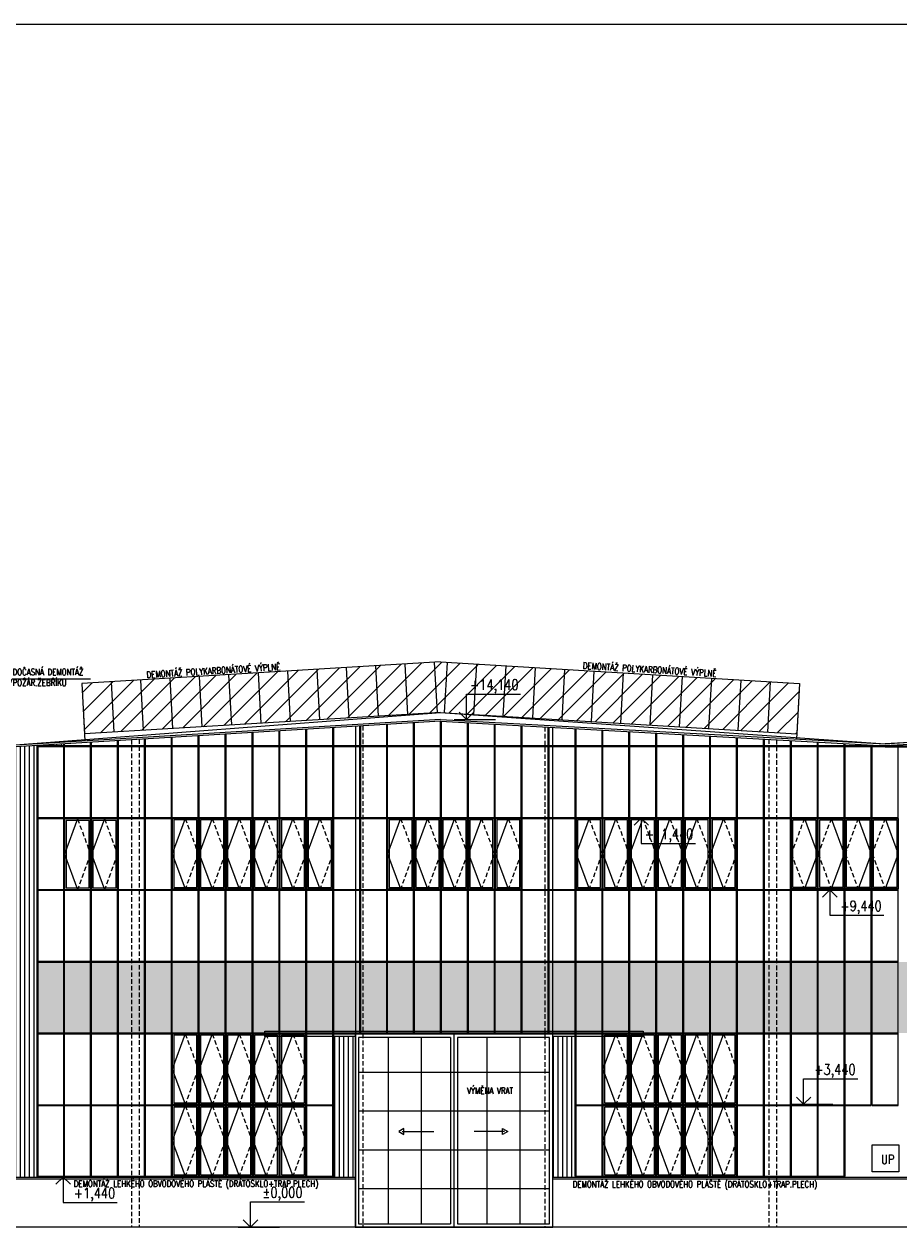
# Model space of a CAD drawing. Header units: millimetres. Extents: x -485339 to 350584, y -1189934 to 0.
# Tile 165 of 178: x -205000 to -180627, y -547608 to -513966. Entities that reach past the tile are written whole.
import ezdxf
from ezdxf import colors
from ezdxf.entities.mleader import LeaderData, LeaderLine
from ezdxf.enums import TextEntityAlignment as Align
from ezdxf.math import Vec2, Vec3

# ---------------------------------------------------------------- set-up
doc = ezdxf.new("R2010")
doc.units = ezdxf.units.MM
doc.header["$LTSCALE"] = 10
doc.linetypes.add('DASHED', pattern=[19.05, 12.7, -6.35])
doc.linetypes.add('ČÁRKOVANÁ', pattern=[19.05, 12.7, -6.35])
doc.layers.get('Defpoints').update_dxf_attribs({"color": 201})
for name, color, linetype, lineweight, true_color in [('BOUR_DVEŘE', 7, 'Continuous', 18, 0x4ccd32), ('BOUR_OBV.PLÁŠT', 7, 'Continuous', 18, 0x4ccd32), ('BOUR_OKNA', 7, 'Continuous', 18, 0x4ccd32), ('BOUR_ČÁRY_PLNÉ', 7, 'Continuous', 18, 0x4ccd32), ('BOUR_ŠRAFY', 7, 'Continuous', 18, 0x4ccd32), ('BOURÁNÍ_POPIS', 7, 'Continuous', 18, 0x4ccd32)]:
    doc.layers.add(name, color=color, linetype=linetype, lineweight=lineweight, true_color=true_color)
for name, color, linetype, lineweight in [('St__otvory_dveře', 40, 'Continuous', 18), ('St_kóty_výškové', 132, 'Continuous', 18), ('St_otvory_okna', 40, 'Continuous', 18), ('St_sloupy_opláštění_pohled', 25, 'ČÁRKOVANÁ', 18), ('St_čáry_obrys', 5, 'Continuous', 35), ('St_čáry_plné', 250, 'Continuous', 18)]:
    doc.layers.add(name, color=color, linetype=linetype, lineweight=lineweight)
doc.layers.add('St_plocha_místn', color=140, linetype='Continuous', lineweight=18, plot=False)
doc.styles.add('ROMANS', font='romans.shx', dxfattribs={"width": 0.8})
doc.styles.get("Standard").update_dxf_attribs({"font": 'simplex.shx', "width": 0.8})
pattern_1 = [(90, (0, 160416.98), (-127, 8e-15), [])]

# ---------------------------------------------------------------- blocks, each defined once
blk = doc.blocks.new('G$CE9516F89')
at = {"layer": 'St_otvory_okna', "color": 0}
for points in [[(0, 0), (725, 0), (725, 1962.5), (0, 1962.5)], [(40, 40), (685, 40), (685, 1922.5), (40, 1922.5)]]:
    blk.add_lwpolyline(points, close=True, dxfattribs=at)
blk.add_lwpolyline([(362.5, 1962.5), (0, 981.25), (362.5, 0)], dxfattribs=at)
at = {"layer": 'St_otvory_okna', "color": 0, "linetype": 'ČÁRKOVANÁ'}
blk.add_lwpolyline([(362.5, 1962.5), (725, 981.25), (362.5, 0)], dxfattribs=at)
blk = doc.blocks.new('*U3797')
at = {"layer": 'BOUR_OKNA'}
blk.add_blockref('G$CE9516F89', (-362.5, -981.25), dxfattribs=at)
blk = doc.blocks.new('*U3796')
at = {"layer": 'St_otvory_okna'}
for p in [(-3750, 0), (-3000, 0), (-2250, 0), (-1500, 0), (-750, 0), (0, 0)]:
    blk.add_blockref('*U3797', p, dxfattribs=at)
blk = doc.blocks.new('G$CDF0C6FA4')
at = {"layer": 'St__otvory_dveře', "color": 0}
for points in [[(0, 5462), (5275, 5462), (5275, 5312), (2758, 5312), (2758, 5388), (0, 5388), (-2758, 5388), (-2758, 5312), (-5275, 5312), (-5275, 5462)], [(-2758, 0), (2758, 0), (2758, 5388), (-2758, 5388)], [(-1541, 2665), (-1394, 2580), (-1394, 2749)], [(1501, 2665), (1354, 2580), (1354, 2749)]]:
    blk.add_lwpolyline(points, close=True, dxfattribs=at)
for points in [[(0, 5388), (0, 0)], [(-100, 5288), (-2658, 5288), (-2658, 100), (-100, 100)], [(-1838, 5288), (-1838, 100)], [(-919, 5288), (-919, 100)], [(-100, 5288), (-100, 100)], [(100, 100), (2658, 100), (2658, 5288), (100, 5288)], [(100, 5288), (100, 100)], [(919, 5288), (919, 100)], [(1838, 5288), (1838, 100)], [(2658, 4310), (-2658, 4310)], [(2658, 3234), (-2658, 3234)], [(-1443, 2665), (-560, 2665)], [(1403, 2665), (560, 2665)], [(-2658, 2154), (2658, 2154)], [(-2658, 1077), (2658, 1077)]]:
    blk.add_lwpolyline(points, dxfattribs=at)
blk = doc.blocks.new('*U4016')
at = {"layer": 'St_čáry_plné'}
blk.add_lwpolyline([(0, 0), (-7, -1403)], dxfattribs=at)
blk = doc.blocks.new('*U4015')
at = {"layer": 'St_čáry_plné', "rotation": 3.440080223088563}
for p in [(8117, 2028), (8936, 2077), (9754, 2126), (10573, 2176), (11391, 2225), (12210, 2274), (2388, 1684), (3206, 1733), (4025, 1782), (4843, 1831), (5662, 1880), (6480, 1930), (7299, 1979)]:
    blk.add_blockref('*U4016', p, dxfattribs=at)
blk = doc.blocks.new('*U4018')
at = {"layer": 'St_čáry_plné'}
blk.add_lwpolyline([(0, 0), (-7, 1403)], dxfattribs=at)
blk = doc.blocks.new('*U4017')
at = {"layer": 'St_čáry_plné', "rotation": 176.5599197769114}
for p in [(12565, 2274), (13384, 2225), (14202, 2176), (15021, 2126), (15839, 2077), (16658, 2028), (17476, 1979), (18295, 1930), (19114, 1880), (19932, 1831), (20751, 1782), (21569, 1733), (22388, 1684)]:
    blk.add_blockref('*U4018', p, dxfattribs=at)
blk = doc.blocks.new('*U3985')
at = {"color": 0, "linetype": 'ByBlock', "lineweight": -2}
blk.add_line((3, 0), (-7, 0), dxfattribs=at)
for points in [[(0, 0), (0, 6.12), (0, 6.12), (-13, 6.12)], [(1.75, 1.75), (0, 0), (-1.75, 1.75)]]:
    blk.add_lwpolyline(points, dxfattribs=at)
at = {"color": 0, "linetype": 'ByBlock', "lineweight": -2, "style": 'ROMANS', "width": 0.8}
for tag, p in [('VYSKA', (-3.45, 9.62)), ('POPIS_001', (-12.5, 5.12))]:
    blk.add_attdef(tag, text='', height=2.5, dxfattribs=at).set_placement(p, align=Align.TOP_RIGHT)
blk = doc.blocks.new('*U4032')
at = {"color": 0, "linetype": 'ByBlock', "lineweight": -2}
blk.add_line((3, 0), (-7, 0), dxfattribs=at)
for points in [[(0, 0), (0, -6.12), (0, -6.12), (-13, -6.12)], [(1.75, -1.75), (0, 0), (-1.75, -1.75)]]:
    blk.add_lwpolyline(points, dxfattribs=at)
at = {"color": 0, "linetype": 'ByBlock', "lineweight": -2, "style": 'ROMANS', "width": 0.8}
for tag, p in [('VYSKA', (-3.45, -2.62)), ('POPIS_001', (-12.5, -7.13))]:
    blk.add_attdef(tag, text='', height=2.5, dxfattribs=at).set_placement(p, align=Align.TOP_RIGHT)
blk = doc.blocks.new('*U4033')
at = {"color": 0, "linetype": 'ByBlock', "lineweight": -2}
blk.add_line((3, 0), (-7, 0), dxfattribs=at)
for points in [[(0, 0), (0, 6.12), (0, 6.12), (-13, 6.12)], [(1.75, 1.75), (0, 0), (-1.75, 1.75)]]:
    blk.add_lwpolyline(points, dxfattribs=at)
at = {"color": 0, "linetype": 'ByBlock', "lineweight": -2, "style": 'ROMANS', "width": 0.8}
for tag, p in [('VYSKA', (-3.45, 9.62)), ('POPIS_001', (-12.5, 5.12))]:
    blk.add_attdef(tag, text='', height=2.5, dxfattribs=at).set_placement(p, align=Align.TOP_RIGHT)
blk = doc.blocks.new('*U4034')
at = {"color": 0, "linetype": 'ByBlock', "lineweight": -2}
blk.add_line((3, 0), (-7, 0), dxfattribs=at)
for points in [[(0, 0), (0, -6.12), (0, -6.12), (-13, -6.12)], [(1.75, -1.75), (0, 0), (-1.75, -1.75)]]:
    blk.add_lwpolyline(points, dxfattribs=at)
at = {"color": 0, "linetype": 'ByBlock', "lineweight": -2, "style": 'ROMANS', "width": 0.8}
for tag, p in [('VYSKA', (-3.45, -2.62)), ('POPIS_001', (-12.5, -7.13))]:
    blk.add_attdef(tag, text='', height=2.5, dxfattribs=at).set_placement(p, align=Align.TOP_RIGHT)

msp = doc.modelspace()

# ---------------------------------------------------------------- hatches: boundary and pattern name
at = {"layer": 'BOUR_ŠRAFY', "linetype": 'DASHED'}
h = msp.add_hatch(dxfattribs=at)
h.set_pattern_fill('ANSI31', color=256, scale=120)
h.paths.add_polyline_path([(-203395.1, -532334.2), (-203311, -533734.2), (-193395.1, -533138.1), (-183472.2, -533734.6), (-183388, -532334.6), (-193395.1, -531733.1)])
at = {"layer": 'BOUR_ŠRAFY'}
h = msp.add_hatch(dxfattribs=at)
h.set_pattern_fill('ANSI31', color=256, scale=40, angle=45)
h.set_pattern_definition([(90, (0, 160416.98), (-127, 8e-15), [])])
h.paths.add_polyline_path([(-204647.8, -546080.2), (-204647.8, -534067.7), (-203897.8, -534067.7), (-203897.8, -534017.1), (-205646.3, -534122.2), (-205646.3, -546080.2)])
h = msp.add_hatch(dxfattribs=at)
h.set_pattern_fill('ANSI31', color=256, scale=40, angle=45)
h.set_pattern_definition(pattern_1)
h.paths.add_polyline_path([(-196372.8, -542167.7), (-196372.8, -546055.2), (-196372.8, -546080.2), (-195780.3, -546080.2), (-195780.3, -542167.7)])
h = msp.add_hatch(dxfattribs=at)
h.set_pattern_fill('ANSI31', color=256, scale=40, angle=45)
h.set_pattern_definition(pattern_1)
h.paths.add_polyline_path([(-190265.3, -542167.7), (-190265.3, -546080.2), (-189647.8, -546080.2), (-189647.8, -546055.2), (-189647.8, -542167.7)])
at = {"layer": 'St_otvory_okna'}
h = msp.add_hatch(color=254, dxfattribs=at)
h.dxf.hatch_style = 1
h.paths.add_polyline_path([(-203897.8, -540092.7), (-204622.8, -540092.7), (-204622.8, -542067.7), (-203897.8, -542067.7)])
h.paths.add_polyline_path([(-203147.8, -540092.7), (-203872.8, -540092.7), (-203872.8, -542067.7), (-203147.8, -542067.7)])
h.paths.add_polyline_path([(-202397.8, -540092.7), (-203122.8, -540092.7), (-203122.8, -542067.7), (-202397.8, -542067.7)])
h.paths.add_polyline_path([(-201647.8, -540092.7), (-202372.8, -540092.7), (-202372.8, -542067.7), (-201647.8, -542067.7)])
h.paths.add_polyline_path([(-200897.8, -540092.7), (-201622.8, -540092.7), (-201622.8, -542067.7), (-200897.8, -542067.7)])
h.paths.add_polyline_path([(-200872.8, -540092.7), (-200872.8, -542067.7), (-200147.8, -542067.7), (-200147.8, -540092.7)])
h.paths.add_polyline_path([(-200122.8, -540092.7), (-200122.8, -542067.7), (-199397.8, -542067.7), (-199397.8, -540092.7)])
h.paths.add_polyline_path([(-199372.8, -540092.7), (-199372.8, -542067.7), (-198647.8, -542067.7), (-198647.8, -540092.7)])
h.paths.add_polyline_path([(-198622.8, -540092.7), (-198622.8, -542067.7), (-197897.8, -542067.7), (-197897.8, -540092.7)])
h.paths.add_polyline_path([(-197872.8, -540092.7), (-197872.8, -542067.7), (-197147.8, -542067.7), (-197147.8, -540092.7)])
h.paths.add_polyline_path([(-196397.8, -540092.7), (-197122.8, -540092.7), (-197122.8, -542067.7), (-196397.8, -542067.7)])
h.paths.add_polyline_path([(-196372.8, -540092.7), (-196372.8, -542067.7), (-195647.8, -542067.7), (-195647.8, -540092.7)])
h.paths.add_polyline_path([(-194897.8, -540092.7), (-195622.8, -540092.7), (-195622.8, -542067.7), (-194897.8, -542067.7)])
h.paths.add_polyline_path([(-194872.8, -540092.7), (-194872.8, -542067.7), (-194147.8, -542067.7), (-194147.8, -540092.7)])
h.paths.add_polyline_path([(-194122.8, -540092.7), (-194122.8, -542067.7), (-193397.8, -542067.7), (-193397.8, -540092.7)])
h.paths.add_polyline_path([(-192622.8, -540092.7), (-192622.8, -542067.7), (-191897.8, -542067.7), (-191897.8, -540092.7)])
h.paths.add_polyline_path([(-193372.8, -540092.7), (-193372.8, -542067.7), (-192647.8, -542067.7), (-192647.8, -540092.7)])
h.paths.add_polyline_path([(-191872.8, -540092.7), (-191872.8, -542067.7), (-191147.8, -542067.7), (-191147.8, -540092.7)])
h.paths.add_polyline_path([(-191122.8, -542067.7), (-190397.8, -542067.7), (-190397.8, -540092.7), (-191122.8, -540092.7)])
h.paths.add_polyline_path([(-190372.8, -542067.7), (-189647.8, -542067.7), (-189647.8, -540092.7), (-190372.8, -540092.7)])
h.paths.add_polyline_path([(-189622.8, -542067.7), (-188897.8, -542067.7), (-188897.8, -540092.7), (-189622.8, -540092.7)])
h.paths.add_polyline_path([(-188872.8, -542067.7), (-188147.8, -542067.7), (-188147.8, -540092.7), (-188872.8, -540092.7)])
h.paths.add_polyline_path([(-188122.8, -542067.7), (-187397.8, -542067.7), (-187397.8, -540092.7), (-188122.8, -540092.7)])
h.paths.add_polyline_path([(-187372.8, -542067.7), (-186647.8, -542067.7), (-186647.8, -540092.7), (-187372.8, -540092.7)])
h.paths.add_polyline_path([(-186622.8, -542067.7), (-185897.8, -542067.7), (-185897.8, -540092.7), (-186622.8, -540092.7)])
h.paths.add_polyline_path([(-185872.8, -542067.7), (-185147.8, -542067.7), (-185147.8, -540092.7), (-185872.8, -540092.7)])
h.paths.add_polyline_path([(-185122.8, -542067.7), (-184397.8, -542067.7), (-184397.8, -540092.7), (-185122.8, -540092.7)])
h.paths.add_polyline_path([(-184372.8, -542067.7), (-183647.8, -542067.7), (-183647.8, -540092.7), (-184372.8, -540092.7)])
h.paths.add_polyline_path([(-183622.8, -542067.7), (-182897.8, -542067.7), (-182897.8, -540092.7), (-183622.8, -540092.7)])
h.paths.add_polyline_path([(-182872.8, -542067.7), (-182147.8, -542067.7), (-182147.8, -540092.7), (-182872.8, -540092.7)])
h.paths.add_polyline_path([(-182122.8, -540092.7), (-182122.8, -542067.7), (-181397.8, -542067.7), (-181397.8, -540092.7)])
h.paths.add_polyline_path([(-181372.8, -540092.7), (-181372.8, -542067.7), (-180647.8, -542067.7), (-180647.8, -540092.7)])
h.paths.add_polyline_path([(-180622.8, -542067.7), (-179897.8, -542067.7), (-179897.8, -540092.7), (-180622.8, -540092.7)])
h.paths.add_polyline_path([(-179872.8, -542067.7), (-179147.8, -542067.7), (-179147.8, -540092.7), (-179872.8, -540092.7)])
h.paths.add_polyline_path([(-179122.8, -540092.7), (-179122.8, -542067.7), (-178397.8, -542067.7), (-178397.8, -540092.7)])
h.paths.add_polyline_path([(-178372.8, -540092.7), (-178372.8, -542067.7), (-177647.8, -542067.7), (-177647.8, -540092.7)])
h.paths.add_polyline_path([(-177622.8, -540092.7), (-177622.8, -542067.7), (-176897.8, -542067.7), (-176897.8, -540092.7)])
h.paths.add_polyline_path([(-176147.8, -540092.7), (-176872.8, -540092.7), (-176872.8, -542067.7), (-176147.8, -542067.7)])
h.paths.add_polyline_path([(-175397.8, -540092.7), (-176122.8, -540092.7), (-176122.8, -542067.7), (-175397.8, -542067.7)])
h.paths.add_polyline_path([(-174647.8, -540092.7), (-175372.8, -540092.7), (-175372.8, -542067.7), (-174647.8, -542067.7)])
h.paths.add_polyline_path([(-173897.8, -540092.7), (-174622.8, -540092.7), (-174622.8, -542067.7), (-173897.8, -542067.7)])
h.paths.add_polyline_path([(-173147.8, -540092.7), (-173872.8, -540092.7), (-173872.8, -542067.7), (-173147.8, -542067.7)])
h.paths.add_polyline_path([(-173122.8, -540092.7), (-173122.8, -542067.7), (-172397.8, -542067.7), (-172397.8, -540092.7)])
h.paths.add_polyline_path([(-172372.8, -540092.7), (-172372.8, -542067.7), (-171647.8, -542067.7), (-171647.8, -540092.7)])
h.paths.add_polyline_path([(-171622.8, -542067.7), (-170897.8, -542067.7), (-170897.8, -540092.7), (-171622.8, -540092.7)])
h.paths.add_polyline_path([(-170872.8, -542067.7), (-170147.8, -542067.7), (-170147.8, -540092.7), (-170872.8, -540092.7)])
h.paths.add_polyline_path([(-170122.8, -542067.7), (-169397.8, -542067.7), (-169397.8, -540092.7), (-170122.8, -540092.7)])
h.paths.add_polyline_path([(-169372.8, -542067.7), (-168647.8, -542067.7), (-168647.8, -540092.7), (-169372.8, -540092.7)])
h.paths.add_polyline_path([(-168622.8, -542067.7), (-167897.8, -542067.7), (-167897.8, -540092.7), (-168622.8, -540092.7)])
h.paths.add_polyline_path([(-167872.8, -542067.7), (-167147.8, -542067.7), (-167147.8, -540092.7), (-167872.8, -540092.7)])
h.paths.add_polyline_path([(-166397.8, -540092.7), (-167122.8, -540092.7), (-167122.8, -542067.7), (-166397.8, -542067.7)])
h.paths.add_polyline_path([(-166372.8, -542067.7), (-165647.8, -542067.7), (-165647.8, -540092.7), (-166372.8, -540092.7)])
h.paths.add_polyline_path([(-165622.8, -542067.7), (-164897.8, -542067.7), (-164897.8, -540092.7), (-165622.8, -540092.7)])
h.paths.add_polyline_path([(-164147.8, -540092.7), (-164872.8, -540092.7), (-164872.8, -542067.7), (-164147.8, -542067.7)])
h.paths.add_polyline_path([(-163397.8, -540092.7), (-164122.8, -540092.7), (-164122.8, -542067.7), (-163397.8, -542067.7)])
h.paths.add_polyline_path([(-162647.8, -540092.7), (-163372.8, -540092.7), (-163372.8, -542067.7), (-162647.8, -542067.7)])
h.paths.add_polyline_path([(-161897.8, -540092.7), (-162622.8, -540092.7), (-162622.8, -542067.7), (-161897.8, -542067.7)])
h.paths.add_polyline_path([(-161147.8, -540092.7), (-161872.8, -540092.7), (-161872.8, -542067.7), (-161147.8, -542067.7)])
h.paths.add_polyline_path([(-161122.8, -542067.7), (-160397.8, -542067.7), (-160397.8, -540092.7), (-161122.8, -540092.7)])
h.paths.add_polyline_path([(-160372.8, -542067.7), (-159647.8, -542067.7), (-159647.8, -540092.7), (-160372.8, -540092.7)])
h.paths.add_polyline_path([(-159622.8, -542067.7), (-158897.8, -542067.7), (-158897.8, -540092.7), (-159622.8, -540092.7)])
h.paths.add_polyline_path([(-158872.8, -540092.7), (-158872.8, -542067.7), (-158147.8, -542067.7), (-158147.8, -540092.7)])
h.paths.add_polyline_path([(-157397.8, -540092.7), (-158122.8, -540092.7), (-158122.8, -542067.7), (-157397.8, -542067.7)])

# ---------------------------------------------------------------- linework, layer by layer
at = {"layer": 'BOUR_OBV.PLÁŠT'}
for points in [[(-195647.8, -534092.7), (-195647.8, -533521.1)], [(-195622.8, -534092.7), (-195622.8, -533519.6)], [(-194897.8, -534092.7), (-194897.8, -533476)], [(-194872.8, -534092.7), (-194872.8, -533474.5)], [(-194147.8, -534092.7), (-194147.8, -533430.9)], [(-194122.8, -534092.7), (-194122.8, -533429.4)], [(-193397.8, -534092.7), (-193397.8, -533386.2)], [(-193372.8, -534092.7), (-193372.8, -533387.6)], [(-192647.8, -534092.7), (-192647.8, -533427.4)], [(-192622.8, -534092.7), (-192622.8, -533428.8)], [(-191897.8, -534092.7), (-191897.8, -533468.7)], [(-191872.8, -534092.7), (-191872.8, -533470.1)], [(-191147.8, -534092.7), (-191147.8, -533510)], [(-191122.8, -534092.7), (-191122.8, -533511.3)], [(-190397.8, -534092.7), (-190397.8, -533551.2)], [(-190372.8, -534092.7), (-190372.8, -533552.6)], [(-201647.8, -534092.7), (-201647.8, -533881.8)], [(-201622.8, -534092.7), (-201622.8, -533880.3)], [(-200897.8, -534092.7), (-200897.8, -533836.7)], [(-200872.8, -534092.7), (-200872.8, -533835.2)], [(-200147.8, -534092.7), (-200147.8, -533791.6)], [(-200122.8, -534092.7), (-200122.8, -533790.1)], [(-199397.8, -534092.7), (-199397.8, -533746.5)], [(-199372.8, -534092.7), (-199372.8, -533745)], [(-198647.8, -534092.7), (-198647.8, -533701.5)], [(-198622.8, -534092.7), (-198622.8, -533700)], [(-197897.8, -534092.7), (-197897.8, -533656.4)], [(-197872.8, -534092.7), (-197872.8, -533654.9)], [(-197147.8, -534092.7), (-197147.8, -533611.3)], [(-197122.8, -534092.7), (-197122.8, -533609.8)], [(-196397.8, -534092.7), (-196397.8, -533566.2)], [(-196372.8, -534092.7), (-196372.8, -533564.7)], [(-189647.8, -534092.7), (-189647.8, -533592.5)], [(-189622.8, -534092.7), (-189622.8, -533593.9)], [(-188897.8, -534092.7), (-188897.8, -533633.7)], [(-188872.8, -534092.7), (-188872.8, -533635.1)], [(-188147.8, -534092.7), (-188147.8, -533675)], [(-188122.8, -534092.7), (-188122.8, -533676.4)], [(-187397.8, -534092.7), (-187397.8, -533716.3)], [(-187372.8, -534092.7), (-187372.8, -533717.6)], [(-186647.8, -534092.7), (-186647.8, -533757.5)], [(-186622.8, -534092.7), (-186622.8, -533758.9)], [(-185897.8, -534092.7), (-185897.8, -533798.8)], [(-185872.8, -534092.7), (-185872.8, -533800.2)], [(-185147.8, -534092.7), (-185147.8, -533840)], [(-185122.8, -534092.7), (-185122.8, -533841.4)], [(-184397.8, -534092.7), (-184397.8, -533881.3)], [(-184372.8, -534092.7), (-184372.8, -533882.7)], [(-181010.3, -534067.7), (-204647.8, -534067.7), (-204647.8, -546080.2), (-196372.8, -546080.2), (-196372.8, -546055.2)], [(-181010.3, -534092.7), (-204622.8, -534092.7), (-204622.8, -546055.2), (-196372.8, -546055.2)], [(-203897.8, -534092.7), (-203897.8, -534017.1)], [(-203897.8, -546055.2), (-203897.8, -534092.7)], [(-203872.8, -534092.7), (-203872.8, -534015.5)], [(-203872.8, -546055.2), (-203872.8, -534092.7)], [(-203147.8, -534092.7), (-203147.8, -533972)], [(-203147.8, -546055.2), (-203147.8, -534092.7)], [(-203122.8, -534092.7), (-203122.8, -533970.5)], [(-203122.8, -546055.2), (-203122.8, -534092.7)], [(-202397.8, -534092.7), (-202397.8, -533926.9)], [(-202397.8, -546055.2), (-202397.8, -534092.7)], [(-202372.8, -534092.7), (-202372.8, -533925.4)], [(-202372.8, -546055.2), (-202372.8, -534092.7)], [(-201647.8, -546055.2), (-201647.8, -534092.7)], [(-201622.8, -546055.2), (-201622.8, -534092.7)], [(-200897.8, -546055.2), (-200897.8, -534092.7)], [(-200872.8, -546055.2), (-200872.8, -534092.7)], [(-200147.8, -546055.2), (-200147.8, -534092.7)], [(-200122.8, -546055.2), (-200122.8, -534092.7)], [(-199397.8, -546055.2), (-199397.8, -534092.7)], [(-199372.8, -546055.2), (-199372.8, -534092.7)], [(-198647.8, -546055.2), (-198647.8, -534092.7)], [(-198622.8, -546055.2), (-198622.8, -534092.7)], [(-197897.8, -546055.2), (-197897.8, -534092.7)], [(-197872.8, -546055.2), (-197872.8, -534092.7)], [(-197147.8, -546055.2), (-197147.8, -534092.7)], [(-197122.8, -546055.2), (-197122.8, -534092.7)], [(-196397.8, -546055.2), (-196397.8, -534092.7)], [(-196372.8, -546055.2), (-196372.8, -534092.7)], [(-195647.8, -542067.7), (-195647.8, -534092.7)], [(-195622.8, -542067.7), (-195622.8, -534092.7)], [(-194897.8, -542067.7), (-194897.8, -534092.7)], [(-194872.8, -542067.7), (-194872.8, -534092.7)], [(-194147.8, -542067.7), (-194147.8, -534092.7)], [(-194122.8, -542067.7), (-194122.8, -534092.7)], [(-193397.8, -542067.7), (-193397.8, -534092.7)], [(-193372.8, -542067.7), (-193372.8, -534092.7)], [(-192647.8, -542067.7), (-192647.8, -534092.7)], [(-192622.8, -542067.7), (-192622.8, -534092.7)], [(-191897.8, -542067.7), (-191897.8, -534092.7)], [(-191872.8, -542067.7), (-191872.8, -534092.7)], [(-191147.8, -542067.7), (-191147.8, -534092.7)], [(-191122.8, -542067.7), (-191122.8, -534092.7)], [(-190397.8, -542067.7), (-190397.8, -534092.7)], [(-190372.8, -542067.7), (-190372.8, -534092.7)], [(-189647.8, -546055.2), (-189647.8, -534092.7)], [(-189622.8, -546055.2), (-189622.8, -534092.7)], [(-188897.8, -546055.2), (-188897.8, -534092.7)], [(-188872.8, -546055.2), (-188872.8, -534092.7)], [(-188147.8, -546055.2), (-188147.8, -534092.7)], [(-188122.8, -546055.2), (-188122.8, -534092.7)], [(-187397.8, -546055.2), (-187397.8, -534092.7)], [(-187372.8, -546055.2), (-187372.8, -534092.7)], [(-186647.8, -546055.2), (-186647.8, -534092.7)], [(-186622.8, -546055.2), (-186622.8, -534092.7)], [(-185897.8, -546055.2), (-185897.8, -534092.7)], [(-185872.8, -546055.2), (-185872.8, -534092.7)], [(-185147.8, -546055.2), (-185147.8, -534092.7)], [(-185122.8, -546055.2), (-185122.8, -534092.7)], [(-184397.8, -546055.2), (-184397.8, -534092.7)], [(-184372.8, -546055.2), (-184372.8, -534092.7)], [(-183647.8, -534092.7), (-183647.8, -533922.6)], [(-183647.8, -546055.2), (-183647.8, -534092.7)], [(-183622.8, -534092.7), (-183622.8, -533923.9)], [(-183622.8, -546055.2), (-183622.8, -534092.7)], [(-182897.8, -534092.7), (-182897.8, -533963.8)], [(-182897.8, -546055.2), (-182897.8, -534092.7)], [(-182872.8, -534092.7), (-182872.8, -533965.2)], [(-182872.8, -546055.2), (-182872.8, -534092.7)], [(-182147.8, -534092.7), (-182147.8, -534005.1)], [(-182147.8, -546055.2), (-182147.8, -534092.7)], [(-182122.8, -534092.7), (-182122.8, -534006.5)], [(-182122.8, -546055.2), (-182122.8, -534092.7)], [(-181397.8, -534092.7), (-181397.8, -534046.3)], [(-181397.8, -544092.7), (-181397.8, -534092.7)], [(-181372.8, -534092.7), (-181372.8, -534047.7)], [(-181372.8, -544092.7), (-181372.8, -534092.7)], [(-180647.8, -534092.7), (-180647.8, -534047.7)], [(-180647.8, -544092.7), (-180647.8, -534092.7)], [(-204622.8, -536067.7), (-203897.8, -536067.7)], [(-204622.8, -536092.7), (-203897.8, -536092.7)], [(-203872.8, -536067.7), (-203147.8, -536067.7)], [(-203872.8, -536092.7), (-203147.8, -536092.7)], [(-203122.8, -536067.7), (-202397.8, -536067.7)], [(-203122.8, -536092.7), (-202397.8, -536092.7)], [(-202372.8, -536067.7), (-201647.8, -536067.7)], [(-202372.8, -536092.7), (-201647.8, -536092.7)], [(-201622.8, -536067.7), (-200897.8, -536067.7)], [(-201622.8, -536092.7), (-200897.8, -536092.7)], [(-200872.8, -536067.7), (-200147.8, -536067.7)], [(-200872.8, -536092.7), (-200147.8, -536092.7)], [(-200122.8, -536067.7), (-199397.8, -536067.7)], [(-200122.8, -536092.7), (-199397.8, -536092.7)], [(-199372.8, -536067.7), (-198647.8, -536067.7)], [(-199372.8, -536092.7), (-198647.8, -536092.7)], [(-198622.8, -536067.7), (-197897.8, -536067.7)], [(-198622.8, -536092.7), (-197897.8, -536092.7)], [(-197872.8, -536067.7), (-197147.8, -536067.7)], [(-197872.8, -536092.7), (-197147.8, -536092.7)], [(-197122.8, -536067.7), (-196397.8, -536067.7)], [(-197122.8, -536092.7), (-196397.8, -536092.7)], [(-196372.8, -536067.7), (-195647.8, -536067.7)], [(-196372.8, -536092.7), (-195647.8, -536092.7)], [(-195622.8, -536067.7), (-194897.8, -536067.7)], [(-195622.8, -536092.7), (-194897.8, -536092.7)], [(-194872.8, -536067.7), (-194147.8, -536067.7)], [(-194872.8, -536092.7), (-194147.8, -536092.7)], [(-194122.8, -536067.7), (-193397.8, -536067.7)], [(-194122.8, -536092.7), (-193397.8, -536092.7)], [(-193372.8, -536067.7), (-192647.8, -536067.7)], [(-193372.8, -536092.7), (-192647.8, -536092.7)], [(-192622.8, -536067.7), (-191897.8, -536067.7)], [(-192622.8, -536092.7), (-191897.8, -536092.7)], [(-191872.8, -536067.7), (-191147.8, -536067.7)], [(-191872.8, -536092.7), (-191147.8, -536092.7)], [(-191122.8, -536067.7), (-190397.8, -536067.7)], [(-191122.8, -536092.7), (-190397.8, -536092.7)], [(-190372.8, -536067.7), (-189647.8, -536067.7)], [(-190372.8, -536092.7), (-189647.8, -536092.7)], [(-189622.8, -536067.7), (-188897.8, -536067.7)], [(-189622.8, -536092.7), (-188897.8, -536092.7)], [(-188872.8, -536067.7), (-188147.8, -536067.7)], [(-188872.8, -536092.7), (-188147.8, -536092.7)], [(-188122.8, -536067.7), (-187397.8, -536067.7)], [(-188122.8, -536092.7), (-187397.8, -536092.7)], [(-187372.8, -536067.7), (-186647.8, -536067.7)], [(-187372.8, -536092.7), (-186647.8, -536092.7)], [(-186622.8, -536067.7), (-185897.8, -536067.7)], [(-186622.8, -536092.7), (-185897.8, -536092.7)], [(-185872.8, -536067.7), (-185147.8, -536067.7)], [(-185872.8, -536092.7), (-185147.8, -536092.7)], [(-185122.8, -536067.7), (-184397.8, -536067.7)], [(-185122.8, -536092.7), (-184397.8, -536092.7)], [(-184372.8, -536067.7), (-183647.8, -536067.7)], [(-184372.8, -536092.7), (-183647.8, -536092.7)], [(-183622.8, -536067.7), (-182897.8, -536067.7)], [(-183622.8, -536092.7), (-182897.8, -536092.7)], [(-182872.8, -536067.7), (-182147.8, -536067.7)], [(-182872.8, -536092.7), (-182147.8, -536092.7)], [(-182122.8, -536067.7), (-181397.8, -536067.7)], [(-182122.8, -536092.7), (-181397.8, -536092.7)], [(-181372.8, -536067.7), (-180647.8, -536067.7)], [(-181372.8, -536092.7), (-180647.8, -536092.7)], [(-204622.8, -538067.7), (-203897.8, -538067.7)], [(-204622.8, -538092.7), (-203897.8, -538092.7)], [(-203872.8, -538067.7), (-203147.8, -538067.7)], [(-203872.8, -538092.7), (-203147.8, -538092.7)], [(-203122.8, -538067.7), (-202397.8, -538067.7)], [(-203122.8, -538092.7), (-202397.8, -538092.7)], [(-202372.8, -538067.7), (-201647.8, -538067.7)], [(-202372.8, -538092.7), (-201647.8, -538092.7)], [(-201622.8, -538067.7), (-200897.8, -538067.7)], [(-201622.8, -538092.7), (-200897.8, -538092.7)], [(-200872.8, -538067.7), (-200147.8, -538067.7)], [(-200872.8, -538092.7), (-200147.8, -538092.7)], [(-200122.8, -538067.7), (-199397.8, -538067.7)], [(-200122.8, -538092.7), (-199397.8, -538092.7)], [(-199372.8, -538067.7), (-198647.8, -538067.7)], [(-199372.8, -538092.7), (-198647.8, -538092.7)], [(-198622.8, -538067.7), (-197897.8, -538067.7)], [(-198622.8, -538092.7), (-197897.8, -538092.7)], [(-197872.8, -538067.7), (-197147.8, -538067.7)], [(-197872.8, -538092.7), (-197147.8, -538092.7)], [(-197122.8, -538067.7), (-196397.8, -538067.7)], [(-197122.8, -538092.7), (-196397.8, -538092.7)], [(-196372.8, -538067.7), (-195647.8, -538067.7)], [(-196372.8, -538092.7), (-195647.8, -538092.7)], [(-195622.8, -538067.7), (-194897.8, -538067.7)], [(-195622.8, -538092.7), (-194897.8, -538092.7)], [(-194872.8, -538067.7), (-194147.8, -538067.7)], [(-194872.8, -538092.7), (-194147.8, -538092.7)], [(-194122.8, -538067.7), (-193397.8, -538067.7)], [(-194122.8, -538092.7), (-193397.8, -538092.7)], [(-193372.8, -538067.7), (-192647.8, -538067.7)], [(-193372.8, -538092.7), (-192647.8, -538092.7)], [(-192622.8, -538067.7), (-191897.8, -538067.7)], [(-192622.8, -538092.7), (-191897.8, -538092.7)], [(-191872.8, -538067.7), (-191147.8, -538067.7)], [(-191872.8, -538092.7), (-191147.8, -538092.7)], [(-191122.8, -538067.7), (-190397.8, -538067.7)], [(-191122.8, -538092.7), (-190397.8, -538092.7)], [(-190372.8, -538067.7), (-189647.8, -538067.7)], [(-190372.8, -538092.7), (-189647.8, -538092.7)], [(-189622.8, -538067.7), (-188897.8, -538067.7)], [(-189622.8, -538092.7), (-188897.8, -538092.7)], [(-188872.8, -538067.7), (-188147.8, -538067.7)], [(-188872.8, -538092.7), (-188147.8, -538092.7)], [(-188122.8, -538067.7), (-187397.8, -538067.7)], [(-188122.8, -538092.7), (-187397.8, -538092.7)], [(-187372.8, -538067.7), (-186647.8, -538067.7)], [(-187372.8, -538092.7), (-186647.8, -538092.7)], [(-186622.8, -538067.7), (-185897.8, -538067.7)], [(-186622.8, -538092.7), (-185897.8, -538092.7)], [(-185872.8, -538067.7), (-185147.8, -538067.7)], [(-185872.8, -538092.7), (-185147.8, -538092.7)], [(-185122.8, -538067.7), (-184397.8, -538067.7)], [(-185122.8, -538092.7), (-184397.8, -538092.7)], [(-184372.8, -538067.7), (-183647.8, -538067.7)], [(-184372.8, -538092.7), (-183647.8, -538092.7)], [(-183622.8, -538067.7), (-182897.8, -538067.7)], [(-183622.8, -538092.7), (-182897.8, -538092.7)], [(-182872.8, -538067.7), (-182147.8, -538067.7)], [(-182872.8, -538092.7), (-182147.8, -538092.7)], [(-182122.8, -538067.7), (-181397.8, -538067.7)], [(-182122.8, -538092.7), (-181397.8, -538092.7)], [(-181372.8, -538067.7), (-180647.8, -538067.7)], [(-181372.8, -538092.7), (-180647.8, -538092.7)], [(-204622.8, -540067.7), (-203897.8, -540067.7)], [(-204622.8, -540092.7), (-203897.8, -540092.7)], [(-203872.8, -540067.7), (-203147.8, -540067.7)], [(-203872.8, -540092.7), (-203147.8, -540092.7)], [(-203122.8, -540067.7), (-202397.8, -540067.7)], [(-203122.8, -540092.7), (-202397.8, -540092.7)], [(-202372.8, -540067.7), (-201647.8, -540067.7)], [(-202372.8, -540092.7), (-201647.8, -540092.7)], [(-201622.8, -540067.7), (-200897.8, -540067.7)], [(-201622.8, -540092.7), (-200897.8, -540092.7)], [(-200872.8, -540067.7), (-200147.8, -540067.7)], [(-200872.8, -540092.7), (-200147.8, -540092.7)], [(-200122.8, -540067.7), (-199397.8, -540067.7)], [(-200122.8, -540092.7), (-199397.8, -540092.7)], [(-199372.8, -540067.7), (-198647.8, -540067.7)], [(-199372.8, -540092.7), (-198647.8, -540092.7)], [(-198622.8, -540067.7), (-197897.8, -540067.7)], [(-198622.8, -540092.7), (-197897.8, -540092.7)], [(-197872.8, -540067.7), (-197147.8, -540067.7)], [(-197872.8, -540092.7), (-197147.8, -540092.7)], [(-197122.8, -540067.7), (-196397.8, -540067.7)], [(-197122.8, -540092.7), (-196397.8, -540092.7)], [(-196372.8, -540067.7), (-195647.8, -540067.7)], [(-196372.8, -540092.7), (-195647.8, -540092.7)], [(-195622.8, -540067.7), (-194897.8, -540067.7)], [(-195622.8, -540092.7), (-194897.8, -540092.7)], [(-194872.8, -540067.7), (-194147.8, -540067.7)], [(-194872.8, -540092.7), (-194147.8, -540092.7)], [(-194122.8, -540067.7), (-193397.8, -540067.7)], [(-194122.8, -540092.7), (-193397.8, -540092.7)], [(-193372.8, -540067.7), (-192647.8, -540067.7)], [(-193372.8, -540092.7), (-192647.8, -540092.7)], [(-192622.8, -540067.7), (-191897.8, -540067.7)], [(-192622.8, -540092.7), (-191897.8, -540092.7)], [(-191872.8, -540067.7), (-191147.8, -540067.7)], [(-191872.8, -540092.7), (-191147.8, -540092.7)], [(-191122.8, -540067.7), (-190397.8, -540067.7)], [(-191122.8, -540092.7), (-190397.8, -540092.7)], [(-190372.8, -540067.7), (-189647.8, -540067.7)], [(-190372.8, -540092.7), (-189647.8, -540092.7)], [(-189622.8, -540067.7), (-188897.8, -540067.7)], [(-189622.8, -540092.7), (-188897.8, -540092.7)], [(-188872.8, -540067.7), (-188147.8, -540067.7)], [(-188872.8, -540092.7), (-188147.8, -540092.7)], [(-188122.8, -540067.7), (-187397.8, -540067.7)], [(-188122.8, -540092.7), (-187397.8, -540092.7)], [(-187372.8, -540067.7), (-186647.8, -540067.7)], [(-187372.8, -540092.7), (-186647.8, -540092.7)], [(-186622.8, -540067.7), (-185897.8, -540067.7)], [(-186622.8, -540092.7), (-185897.8, -540092.7)], [(-185872.8, -540067.7), (-185147.8, -540067.7)], [(-185872.8, -540092.7), (-185147.8, -540092.7)], [(-185122.8, -540067.7), (-184397.8, -540067.7)], [(-185122.8, -540092.7), (-184397.8, -540092.7)], [(-184372.8, -540067.7), (-183647.8, -540067.7)], [(-184372.8, -540092.7), (-183647.8, -540092.7)], [(-183622.8, -540067.7), (-182897.8, -540067.7)], [(-183622.8, -540092.7), (-182897.8, -540092.7)], [(-182872.8, -540067.7), (-182147.8, -540067.7)], [(-182872.8, -540092.7), (-182147.8, -540092.7)], [(-182122.8, -540067.7), (-181397.8, -540067.7)], [(-182122.8, -540092.7), (-181397.8, -540092.7)], [(-181372.8, -540067.7), (-180647.8, -540067.7)], [(-181372.8, -540092.7), (-180647.8, -540092.7)], [(-204622.8, -542067.7), (-203897.8, -542067.7)], [(-204622.8, -542092.7), (-203897.8, -542092.7)], [(-203872.8, -542067.7), (-203147.8, -542067.7)], [(-203872.8, -542092.7), (-203147.8, -542092.7)], [(-203122.8, -542067.7), (-202397.8, -542067.7)], [(-203122.8, -542092.7), (-202397.8, -542092.7)], [(-202372.8, -542067.7), (-201647.8, -542067.7)], [(-202372.8, -542092.7), (-201647.8, -542092.7)], [(-201622.8, -542067.7), (-200897.8, -542067.7)], [(-201622.8, -542092.7), (-200897.8, -542092.7)], [(-200872.8, -542067.7), (-200147.8, -542067.7)], [(-200872.8, -542092.7), (-200147.8, -542092.7)], [(-200122.8, -542067.7), (-199397.8, -542067.7)], [(-200122.8, -542092.7), (-199397.8, -542092.7)], [(-199372.8, -542067.7), (-198647.8, -542067.7)], [(-199372.8, -542092.7), (-198647.8, -542092.7)], [(-198622.8, -542067.7), (-197897.8, -542067.7)], [(-198622.8, -542092.7), (-197897.8, -542092.7)], [(-197872.8, -542067.7), (-197147.8, -542067.7)], [(-197872.8, -542092.7), (-197147.8, -542092.7)], [(-197122.8, -542067.7), (-196397.8, -542067.7)], [(-197122.8, -542092.7), (-196397.8, -542092.7)], [(-196372.8, -542067.7), (-189647.8, -542067.7)], [(-196372.8, -542092.7), (-189647.8, -542092.7)], [(-189622.8, -542067.7), (-188897.8, -542067.7)], [(-189622.8, -542092.7), (-188897.8, -542092.7)], [(-188872.8, -542067.7), (-188147.8, -542067.7)], [(-188872.8, -542092.7), (-188147.8, -542092.7)], [(-188122.8, -542067.7), (-187397.8, -542067.7)], [(-188122.8, -542092.7), (-187397.8, -542092.7)], [(-187372.8, -542067.7), (-186647.8, -542067.7)], [(-187372.8, -542092.7), (-186647.8, -542092.7)], [(-186622.8, -542067.7), (-185897.8, -542067.7)], [(-186622.8, -542092.7), (-185897.8, -542092.7)], [(-185872.8, -542067.7), (-185147.8, -542067.7)], [(-185872.8, -542092.7), (-185147.8, -542092.7)], [(-185122.8, -542067.7), (-184397.8, -542067.7)], [(-185122.8, -542092.7), (-184397.8, -542092.7)], [(-184372.8, -542067.7), (-183647.8, -542067.7)], [(-184372.8, -542092.7), (-183647.8, -542092.7)], [(-183622.8, -542067.7), (-182897.8, -542067.7)], [(-183622.8, -542092.7), (-182897.8, -542092.7)], [(-182872.8, -542067.7), (-182147.8, -542067.7)], [(-182872.8, -542092.7), (-182147.8, -542092.7)], [(-182122.8, -542067.7), (-181397.8, -542067.7)], [(-182122.8, -542092.7), (-181397.8, -542092.7)], [(-181372.8, -542067.7), (-180647.8, -542067.7)], [(-181372.8, -542092.7), (-180647.8, -542092.7)], [(-204622.8, -544067.7), (-203897.8, -544067.7)], [(-204622.8, -544092.7), (-203897.8, -544092.7)], [(-203872.8, -544067.7), (-203147.8, -544067.7)], [(-203872.8, -544092.7), (-203147.8, -544092.7)], [(-203122.8, -544067.7), (-202397.8, -544067.7)], [(-203122.8, -544092.7), (-202397.8, -544092.7)], [(-202372.8, -544067.7), (-201647.8, -544067.7)], [(-202372.8, -544092.7), (-201647.8, -544092.7)], [(-201622.8, -544067.7), (-200897.8, -544067.7)], [(-201622.8, -544092.7), (-200897.8, -544092.7)], [(-200872.8, -544067.7), (-200147.8, -544067.7)], [(-200872.8, -544092.7), (-200147.8, -544092.7)], [(-200122.8, -544067.7), (-199397.8, -544067.7)], [(-200122.8, -544092.7), (-199397.8, -544092.7)], [(-199372.8, -544067.7), (-198647.8, -544067.7)], [(-199372.8, -544092.7), (-198647.8, -544092.7)], [(-198622.8, -544067.7), (-197897.8, -544067.7)], [(-198622.8, -544092.7), (-197897.8, -544092.7)], [(-197872.8, -544067.7), (-197147.8, -544067.7)], [(-197872.8, -544092.7), (-197147.8, -544092.7)], [(-197122.8, -544067.7), (-196397.8, -544067.7)], [(-197122.8, -544092.7), (-196397.8, -544092.7)], [(-189622.8, -544067.7), (-188897.8, -544067.7)], [(-189622.8, -544092.7), (-188897.8, -544092.7)], [(-188872.8, -544067.7), (-188147.8, -544067.7)], [(-188872.8, -544092.7), (-188147.8, -544092.7)], [(-188122.8, -544067.7), (-187397.8, -544067.7)], [(-188122.8, -544092.7), (-187397.8, -544092.7)], [(-187372.8, -544067.7), (-186647.8, -544067.7)], [(-187372.8, -544092.7), (-186647.8, -544092.7)], [(-186622.8, -544067.7), (-185897.8, -544067.7)], [(-186622.8, -544092.7), (-185897.8, -544092.7)], [(-185872.8, -544067.7), (-185147.8, -544067.7)], [(-185872.8, -544092.7), (-185147.8, -544092.7)], [(-185122.8, -544067.7), (-184397.8, -544067.7)], [(-185122.8, -544092.7), (-184397.8, -544092.7)], [(-184372.8, -544067.7), (-183647.8, -544067.7)], [(-184372.8, -544092.7), (-183647.8, -544092.7)], [(-183622.8, -544067.7), (-182897.8, -544067.7)], [(-183622.8, -544092.7), (-182897.8, -544092.7)], [(-182872.8, -544067.7), (-182147.8, -544067.7)], [(-182872.8, -544092.7), (-182147.8, -544092.7)], [(-182122.8, -544067.7), (-181397.8, -544067.7)], [(-182122.8, -544092.7), (-181397.8, -544092.7)], [(-181372.8, -544067.7), (-180647.8, -544067.7)], [(-181372.8, -544092.7), (-180647.8, -544092.7)], [(-189647.8, -546055.2), (-182122.8, -546055.2)], [(-189647.8, -546055.2), (-189647.8, -546080.2)]]:
    msp.add_lwpolyline(points, dxfattribs=at)
at = {"layer": 'BOUR_ČÁRY_PLNÉ'}
for points in [[(-193400.7, -533335.9), (-205859.9, -534084.9)], [(-193400.5, -533386), (-205859.9, -534135)], [(-193400.7, -533335.9), (-181007.5, -534017.7)], [(-193400.5, -533386), (-181010.3, -534067.7)]]:
    msp.add_lwpolyline(points, dxfattribs=at)
at = {"layer": 'Defpoints'}
msp.add_lwpolyline([(-485339.2, -513966), (143293.5, -513966), (143293.5, -775236.5), (-485339.2, -775236.5)], close=True, dxfattribs=at)
at = {"layer": 'St__otvory_dveře'}
for points in [[(-195768.2, -533528.4), (-195768.2, -547480.2)], [(-190278.2, -533557.8), (-190278.2, -547480.2)]]:
    msp.add_lwpolyline(points, dxfattribs=at)
at = {"layer": 'St_otvory_okna'}
for points in [[(-181010.3, -534067.7), (-157372.8, -534067.7), (-157372.8, -546080.2), (-165647.8, -546080.2), (-165647.8, -546055.2)], [(-181010.3, -534092.7), (-157397.8, -534092.7), (-157397.8, -546055.2), (-165647.8, -546055.2)]]:
    msp.add_lwpolyline(points, dxfattribs=at)
at = {"layer": 'St_plocha_místn'}
msp.add_lwpolyline([(-205646.3, -547480.2), (-205607.4, -534069.7), (-193395.1, -533138.1), (-181013.1, -534017.7), (-168608.9, -533138.1), (-156466.2, -534066.5), (-156466.2, -547480.2)], close=True, dxfattribs=at)
at = {"layer": 'St_sloupy_opláštění_pohled'}
for points in [[(-195768.2, -533528.4), (-195768.2, -547477.5)], [(-195558.2, -533515.7), (-195558.2, -547477.5)], [(-190488.2, -533546.2), (-190488.2, -547477.5)], [(-201798.2, -533890.8), (-201798.2, -547480.2)], [(-190278.2, -533557.8), (-190278.2, -547477.5)], [(-184248.2, -533889.5), (-184248.2, -547477.5)], [(-202008.2, -533903.5), (-202008.2, -547480.2)], [(-184038.2, -533901.1), (-184038.2, -547477.5)]]:
    msp.add_lwpolyline(points, dxfattribs=at)
at = {"layer": 'St_čáry_obrys', "const_width": 10}
msp.add_lwpolyline([(-154432.1, -547480.2), (-225253.8, -547480.2)], dxfattribs=at)
at = {"layer": 'St_čáry_plné'}
for points in [[(-193395.1, -531733.1), (-203395.1, -532334.2)], [(-193395.1, -531733.1), (-183395.1, -532334.2)], [(-203395.1, -532334.2), (-203308.1, -533931.8)], [(-183395.1, -532334.2), (-183479.4, -533881.4)], [(-193395.1, -533138.1), (-203318.8, -533734.7)], [(-193395.1, -533138.1), (-183471.4, -533734.7)], [(-168619.9, -533335.9), (-181013.1, -534017.7)], [(-168620.1, -533386), (-181010.3, -534067.7)], [(-205646.3, -546080.2), (-195780.3, -546080.2)], [(-205646.3, -546130.2), (-195780.3, -546130.2)], [(-190265.3, -546080.2), (-171767.8, -546080.2)], [(-190265.3, -546130.2), (-171767.8, -546130.2)]]:
    msp.add_lwpolyline(points, dxfattribs=at)
msp.add_lwpolyline([(-181375.5, -545188.2), (-180632.1, -545188.2), (-180632.1, -545931.6), (-181375.5, -545931.6)], close=True, dxfattribs=at)

# ---------------------------------------------------------------- block references
at = {"layer": 'BOUR_DVEŘE'}
msp.add_blockref('G$CDF0C6FA4', (-193022.8, -547480.2), dxfattribs=at)
at = {"layer": 'BOUR_OKNA'}
for p in [(-203872.8, -538067.7), (-203122.8, -538067.7), (-200872.8, -538055.2), (-200122.8, -538055.2), (-199372.8, -538055.2), (-198622.8, -538055.2), (-197872.8, -538055.2), (-197122.8, -538055.2), (-194872.8, -538055.2), (-194122.8, -538055.2), (-193372.8, -538055.2), (-192622.8, -538055.2), (-191872.8, -538055.2), (-200872.8, -544055.2), (-200122.8, -544055.2), (-199372.8, -544055.2), (-198622.8, -544055.2), (-197872.8, -544055.2), (-188872.8, -544055.2), (-188122.8, -544055.2), (-187372.8, -544055.2), (-186622.8, -544055.2), (-185872.8, -544055.2), (-200872.8, -546055.2), (-200122.8, -546055.2), (-199372.8, -546055.2), (-198622.8, -546055.2), (-197872.8, -546055.2), (-188872.8, -546055.2), (-188122.8, -546055.2), (-187372.8, -546055.2), (-186622.8, -546055.2), (-185872.8, -546055.2)]:
    msp.add_blockref('G$CE9516F89', p, dxfattribs=at)
at = {"layer": 'BOUR_OKNA', "xscale": -1}
for p in [(-182897.8, -538055.2), (-182147.8, -538055.2), (-181397.8, -538055.2), (-180647.8, -538055.2)]:
    msp.add_blockref('G$CE9516F89', p, dxfattribs=at)
at = {"layer": 'St_kóty_výškové'}
ref = msp.add_blockref('*U4033', (-192673, -533335.9), dxfattribs=dict(at, xscale=-115.8301158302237, yscale=115.8301158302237, zscale=115.8301158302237))
ref.add_attrib('VYSKA', '+14,140', dxfattribs={"layer": '0', "color": 0, "linetype": 'ByBlock', "lineweight": -2, "height": 289.58, "style": 'ROMANS', "width": 0.8}).set_placement((-191225.2, -532221.1), align=Align.TOP_RIGHT)
ref = msp.add_blockref('*U4034', (-187802.8, -536080.2), dxfattribs=dict(at, xscale=-115.8301158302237, yscale=115.8301158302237, zscale=115.8301158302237))
ref.add_attrib('VYSKA', '+11,440', dxfattribs={"layer": '0', "color": 0, "linetype": 'ByBlock', "lineweight": -2, "height": 289.58, "style": 'ROMANS', "width": 0.8}).set_placement((-186355, -536384.2), align=Align.TOP_RIGHT)
ref = msp.add_blockref('*U4034', (-182552.8, -538080.2), dxfattribs=dict(at, xscale=-115.8301158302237, yscale=115.8301158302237, zscale=115.8301158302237))
ref.add_attrib('VYSKA', '+9,440', dxfattribs={"layer": '0', "color": 0, "linetype": 'ByBlock', "lineweight": -2, "height": 289.58, "style": 'ROMANS', "width": 0.8}).set_placement((-181105, -538384.2), align=Align.TOP_RIGHT)
ref = msp.add_blockref('*U4033', (-183280.2, -544055.2), dxfattribs=dict(at, xscale=-115.8301158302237, yscale=115.8301158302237, zscale=115.8301158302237))
ref.add_attrib('VYSKA', '+3,440', dxfattribs={"layer": '0', "color": 0, "linetype": 'ByBlock', "lineweight": -2, "height": 289.58, "style": 'ROMANS', "width": 0.8}).set_placement((-181832.4, -542940.3), align=Align.TOP_RIGHT)
ref = msp.add_blockref('*U4032', (-203911.5, -546080.2), dxfattribs=dict(at, xscale=-115.8301158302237, yscale=115.8301158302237, zscale=115.8301158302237))
ref.add_attrib('VYSKA', '+1,440', dxfattribs={"layer": '0', "color": 0, "linetype": 'ByBlock', "lineweight": -2, "height": 289.58, "style": 'ROMANS', "width": 0.8}).set_placement((-202463.7, -546384.2), align=Align.TOP_RIGHT)
ref = msp.add_blockref('*U3985', (-198692.2, -547480.2), dxfattribs=dict(at, xscale=-115.8301158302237, yscale=115.8301158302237, zscale=115.8301158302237))
ref.add_attrib('VYSKA', '%%P0,000', dxfattribs={"layer": '0', "color": 0, "linetype": 'ByBlock', "lineweight": -2, "height": 289.58, "style": 'ROMANS', "width": 0.8}).set_placement((-197244.4, -546365.3), align=Align.TOP_RIGHT)
at = {"layer": 'St_otvory_okna'}
msp.add_blockref('*U3796', (-185510.3, -537073.9), dxfattribs=at)
at = {"layer": 'St_čáry_plné', "xscale": -1}
for name in ['*U4017', '*U4015']:
    msp.add_blockref(name, (-181007.5, -534017.7), dxfattribs=at)

# ---------------------------------------------------------------- texts
at = {"layer": 'BOURÁNÍ_POPIS', "width": 0.8}
for rotation, p in [(3.44008, (-201583.7, -532179.9)), (356.55992, (-189440, -531921))]:
    msp.add_text('DEMONTÁŽ POLYKARBONÁTOVÉ VÝPLNĚ', height=180, rotation=rotation, dxfattribs=at).set_placement(p)
for s, p in [('VÝMĚNA VRAT', (-192659.9, -543764.1)), ('DEMONTÁŽ LEHKÉHO OBVODOVÉHO PLÁŠTĚ (DRÁTOSKLO+TRAP.PLECH)', (-203616.8, -546356.1)), ('DEMONTÁŽ LEHKÉHO OBVODOVÉHO PLÁŠTĚ (DRÁTOSKLO+TRAP.PLECH)', (-189716.3, -546371.6))]:
    msp.add_text(s, height=180, dxfattribs=at).set_placement(p)
at = {"layer": 'St_čáry_plné', "width": 0.8}
msp.add_text('UP', height=250, dxfattribs=at).set_placement((-181121.9, -545712.6))

# ---------------------------------------------------------------- leaders
at = {"layer": 'BOURÁNÍ_POPIS'}
ml = msp.add_multileader_mtext('Standard', dxfattribs=at)
ml.set_content('DOČASNÁ DEMONTÁŽ\\PPOŽÁR.ŽEBŘÍKU ')
ml.set_leader_properties()
ml.build(insert=Vec2(0, 0))
ml.multileader.update_dxf_attribs({"text_left_attachment_type": 6, "text_right_attachment_type": 6, "arrow_head_size": 180})
ctx = ml.context
ctx.base_point, ctx.char_height, ctx.arrow_head_size, ctx.plane_origin = Vec3(-205325.5, -532199.7), 180, 180, Vec3(-204535.2, -531235.4)
ctx.left_attachment, ctx.right_attachment = 6, 6
notes = []
notes.append((ctx, [(0, (1, 1, 0), (-205333.5, -532199.7), (1, 0), 8, [(0, [(-205742.7, -533266.3)], 0, [])])]))
ctx.mtext.insert, ctx.mtext.flow_direction = Vec3(-205323.5, -531922), 5
for ctx, leaders in notes:
    for number, flags, end, landing, length, lines in leaders:
        leader = LeaderData()
        leader.index, (leader.has_last_leader_line, leader.has_dogleg_vector, leader.attachment_direction) = number, flags
        leader.last_leader_point, leader.dogleg_vector, leader.dogleg_length = Vec3(end), Vec3(landing), length
        for number, points, colour, breaks in lines:
            line = LeaderLine()
            line.index, line.vertices, line.color, line.breaks = number, Vec3.list(points), colors.encode_raw_color(colour), breaks
            leader.lines.append(line)
        ctx.leaders.append(leader)

doc.saveas('drawing.dxf')
